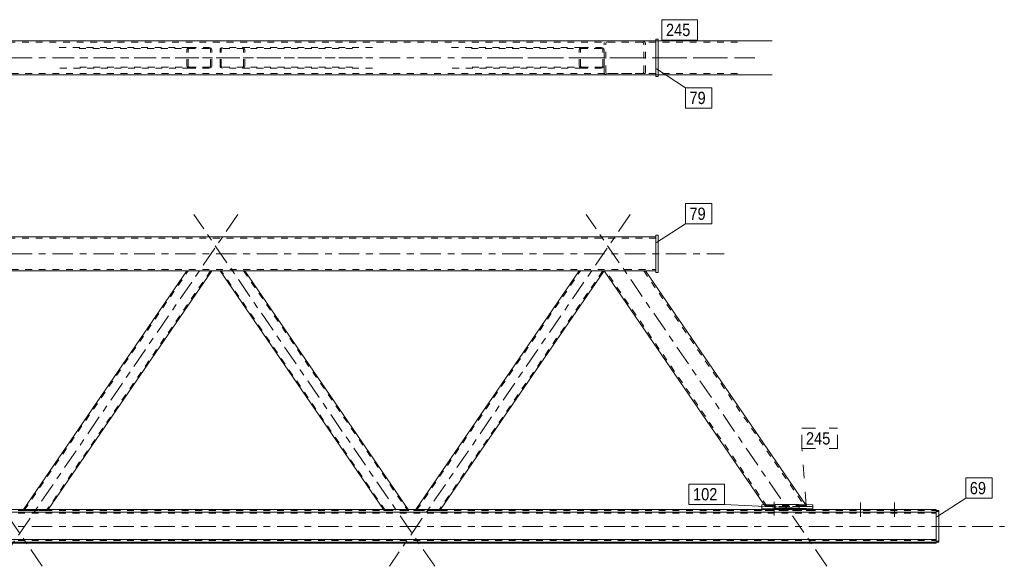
# Model space of a CAD drawing. Header units: millimetres. Extents: x 0 to 914, y 0 to 420.
# Tile 9 of 16: x 524 to 668, y 98 to 178. Entities that reach past the tile are written whole.
import ezdxf

# ---------------------------------------------------------------- set-up
doc = ezdxf.new("R2010")
doc.units = ezdxf.units.MM
for name, pattern in [('XKITLINE00', [0]), ('XKITLINE01', [4, 1, -1, 1, -1]), ('XKITLINE02', [4, 2, -2]), ('XKITLINE03', [6, 3, -1, 1, -1])]:
    doc.linetypes.add(name, pattern=pattern)
for name, color, linetype, lineweight in [('Element', 2, 'Continuous', 0), ('Znak elementu', 2, 'Continuous', 0), ('Śruba', 3, 'Continuous', 0)]:
    doc.layers.add(name, color=color, linetype=linetype, lineweight=lineweight)
doc.styles.add('ARIAL', font='ARIAL.TTF')

msp = doc.modelspace()

# ---------------------------------------------------------------- linework, layer by layer
at = {"layer": 'Element', "linetype": 'XKITLINE00', "lineweight": 0}
for p, q in [((617.47, 175.01), (617.17, 175.01)), ((617.17, 175.01), (617.17, 169.51)), ((617.47, 169.51), (617.47, 175.01)), ((617.17, 174.76), (142.62, 174.76)), ((610.04, 174.76), (610.02, 174.76)), ((617.17, 174.76), (610.04, 174.76)), ((615.14, 174.76), (615.13, 174.76)), ((634.22, 174.76), (617.47, 174.76)), ((142.62, 169.76), (617.17, 169.76)), ((617.17, 169.51), (617.47, 169.51)), ((634.22, 169.76), (617.47, 169.76)), ((142.62, 146.01), (617.17, 146.01)), ((617.47, 146.26), (617.17, 146.26)), ((617.17, 140.76), (617.17, 146.26)), ((617.47, 140.76), (617.47, 146.26)), ((609.55, 141.01), (150.23, 141.01)), ((548.35, 141.01), (524.37, 105.96)), ((551.99, 141.01), (528.01, 105.96)), ((577.18, 105.96), (553.2, 141.01)), ((580.81, 105.96), (556.83, 141.01)), ((605.92, 141.01), (581.94, 105.96)), ((609.55, 141), (585.57, 105.96)), ((633.05, 106.67), (609.55, 141.01)), ((609.55, 141.01), (609.59, 141.01)), ((609.59, 141.01), (609.69, 141.01)), ((609.69, 141.01), (609.85, 141.01)), ((609.85, 141.01), (610.04, 141.01)), ((610.04, 141.01), (615.13, 141.01)), ((615.13, 141.01), (615.31, 141.01)), ((615.31, 141.01), (615.47, 141.01)), ((615.47, 141.01), (615.57, 141.01)), ((615.57, 141.01), (615.61, 141.01)), ((639.09, 106.69), (615.61, 141.01)), ((617.17, 141.01), (615.61, 141.01)), ((617.47, 140.76), (617.17, 140.76)), ((109.58, 105.56), (658.28, 105.56)), ((125.78, 105.96), (658.28, 105.96)), ((632.68, 106.66), (634.68, 106.72)), ((632.68, 105.96), (632.68, 106.66)), ((634.68, 106.12), (632.68, 106.06)), ((634.68, 106.72), (638.18, 106.72)), ((634.68, 106.72), (634.68, 106.12)), ((638.18, 106.12), (634.68, 106.12)), ((638.18, 106.72), (640.18, 106.66)), ((638.18, 106.72), (638.18, 106.12)), ((638.18, 106.12), (640.18, 106.06)), ((640.18, 105.96), (640.18, 106.66)), ((658.28, 105.56), (658.28, 105.96)), ((658.28, 101.31), (658.28, 105.81)), ((658.28, 105.81), (658.68, 105.81)), ((658.68, 105.81), (658.68, 101.16)), ((109.58, 101.56), (658.28, 101.56)), ((109.58, 101.16), (658.28, 101.16)), ((658.28, 101.01), (658.28, 101.56)), ((658.28, 101.31), (658.68, 101.31)), ((658.28, 101.16), (658.68, 101.16)), ((109.58, 101.01), (658.28, 101.01))]:
    msp.add_line(p, q, dxfattribs=at)
at = {"layer": 'Element', "linetype": 'XKITLINE01', "lineweight": 0}
for p, q in [((617.17, 174.56), (142.62, 174.56)), ((529.62, 173.76), (548.72, 173.76)), ((532.53, 173.61), (551.62, 173.61)), ((548.38, 173.58), (548.35, 173.46)), ((548.35, 171.06), (548.35, 173.46)), ((548.46, 173.68), (548.38, 173.58)), ((548.58, 173.74), (548.46, 173.68)), ((548.53, 173.46), (548.55, 173.52)), ((548.54, 171.06), (548.53, 173.46)), ((548.55, 173.52), (548.59, 173.57)), ((548.72, 173.76), (548.58, 173.74)), ((548.59, 173.57), (548.65, 173.6)), ((548.65, 173.6), (548.72, 173.61)), ((548.72, 173.76), (551.62, 173.76)), ((551.62, 173.61), (548.72, 173.61)), ((551.76, 173.74), (551.62, 173.76)), ((551.62, 173.61), (551.69, 173.6)), ((551.69, 173.6), (551.75, 173.57)), ((551.75, 173.57), (551.79, 173.52)), ((551.88, 173.68), (551.76, 173.74)), ((551.79, 173.52), (551.81, 173.46)), ((551.81, 171.06), (551.81, 173.46)), ((551.96, 173.58), (551.88, 173.68)), ((551.99, 173.46), (551.96, 173.58)), ((551.99, 171.06), (551.99, 173.46)), ((553.23, 173.58), (553.2, 173.46)), ((553.2, 171.06), (553.2, 173.46)), ((553.3, 173.68), (553.23, 173.58)), ((553.42, 173.74), (553.3, 173.68)), ((553.38, 173.46), (553.39, 173.52)), ((553.38, 171.06), (553.38, 173.46)), ((553.39, 173.52), (553.43, 173.57)), ((553.56, 173.76), (553.42, 173.74)), ((553.43, 173.57), (553.49, 173.6)), ((553.49, 173.6), (553.56, 173.61)), ((575.57, 173.76), (553.56, 173.76)), ((572.66, 173.61), (553.56, 173.61)), ((556.61, 173.74), (556.47, 173.76)), ((556.47, 173.61), (556.54, 173.6)), ((556.54, 173.6), (556.6, 173.57)), ((556.6, 173.57), (556.64, 173.52)), ((556.73, 173.68), (556.61, 173.74)), ((556.64, 173.52), (556.65, 173.46)), ((556.65, 171.06), (556.65, 173.46)), ((556.81, 173.58), (556.73, 173.68)), ((556.83, 173.46), (556.81, 173.58)), ((556.83, 171.06), (556.83, 173.46)), ((587.19, 173.76), (606.28, 173.76)), ((590.09, 173.61), (609.19, 173.61)), ((605.95, 173.58), (605.92, 173.46)), ((605.92, 171.06), (605.92, 173.46)), ((606.03, 173.68), (605.95, 173.58)), ((606.14, 173.74), (606.03, 173.68)), ((606.1, 173.46), (606.11, 173.52)), ((606.1, 171.06), (606.1, 173.46)), ((606.11, 173.52), (606.15, 173.57)), ((606.28, 173.76), (606.14, 173.74)), ((606.15, 173.57), (606.21, 173.6)), ((606.21, 173.6), (606.28, 173.61)), ((606.28, 173.76), (609.19, 173.76)), ((609.19, 173.61), (606.28, 173.61)), ((609.33, 173.74), (609.19, 173.76)), ((609.19, 173.61), (609.26, 173.6)), ((609.26, 173.6), (609.32, 173.57)), ((609.32, 173.57), (609.36, 173.52)), ((609.45, 173.68), (609.33, 173.74)), ((609.36, 173.52), (609.37, 173.46)), ((609.37, 171.06), (609.37, 173.46)), ((609.53, 173.58), (609.45, 173.68)), ((609.55, 173.46), (609.53, 173.58)), ((609.59, 174.5), (609.55, 174.36)), ((609.55, 170.16), (609.55, 174.36)), ((609.55, 171.06), (609.55, 173.46)), ((609.59, 174.52), (609.59, 174.5)), ((609.79, 174.36), (609.81, 174.44)), ((609.79, 170.16), (609.79, 174.36)), ((609.81, 174.44), (609.87, 174.51)), ((610.02, 174.76), (609.85, 174.73)), ((609.87, 174.51), (609.94, 174.55)), ((609.94, 174.55), (610.04, 174.56)), ((629.13, 174.56), (610.04, 174.56)), ((615.13, 174.56), (615.22, 174.55)), ((615.31, 174.73), (615.14, 174.76)), ((615.22, 174.55), (615.3, 174.51)), ((615.3, 174.51), (615.35, 174.44)), ((615.35, 174.44), (615.37, 174.36)), ((615.37, 170.16), (615.37, 174.36)), ((615.58, 174.5), (615.57, 174.52)), ((615.61, 174.36), (615.58, 174.5)), ((615.61, 170.16), (615.61, 174.36)), ((617.47, 174.76), (617.17, 174.76)), ((617.17, 169.76), (617.17, 174.76)), ((548.72, 170.76), (529.62, 170.76)), ((551.63, 170.91), (532.53, 170.91)), ((548.35, 171.06), (548.38, 170.95)), ((548.38, 170.95), (548.46, 170.85)), ((548.46, 170.85), (548.58, 170.79)), ((548.55, 171.01), (548.54, 171.06)), ((548.59, 170.96), (548.55, 171.01)), ((548.58, 170.79), (548.72, 170.76)), ((548.65, 170.93), (548.59, 170.96)), ((548.72, 170.91), (548.65, 170.93)), ((548.72, 170.91), (551.63, 170.91)), ((551.63, 170.76), (548.72, 170.76)), ((551.69, 170.93), (551.63, 170.91)), ((551.63, 170.76), (551.76, 170.79)), ((551.75, 170.96), (551.69, 170.93)), ((551.79, 171.01), (551.75, 170.96)), ((551.76, 170.79), (551.88, 170.85)), ((551.81, 171.06), (551.79, 171.01)), ((551.88, 170.85), (551.96, 170.95)), ((551.96, 170.95), (551.99, 171.06)), ((553.2, 171.06), (553.22, 170.95)), ((553.22, 170.95), (553.3, 170.85)), ((553.3, 170.85), (553.42, 170.79)), ((553.39, 171.01), (553.38, 171.06)), ((553.43, 170.96), (553.39, 171.01)), ((553.42, 170.79), (553.56, 170.76)), ((553.49, 170.93), (553.43, 170.96)), ((553.56, 170.91), (553.49, 170.93)), ((572.66, 170.91), (553.56, 170.91)), ((575.57, 170.76), (553.56, 170.76)), ((556.54, 170.93), (556.47, 170.91)), ((556.47, 170.76), (556.61, 170.79)), ((556.6, 170.96), (556.54, 170.93)), ((556.64, 171.01), (556.6, 170.96)), ((556.61, 170.79), (556.73, 170.85)), ((556.65, 171.06), (556.64, 171.01)), ((556.73, 170.85), (556.8, 170.95)), ((556.8, 170.95), (556.83, 171.06)), ((606.28, 170.76), (587.19, 170.76)), ((609.19, 170.91), (590.09, 170.91)), ((605.92, 171.06), (605.95, 170.95)), ((605.95, 170.95), (606.03, 170.85)), ((606.03, 170.85), (606.14, 170.79)), ((606.12, 171.01), (606.1, 171.06)), ((606.15, 170.96), (606.12, 171.01)), ((606.14, 170.79), (606.28, 170.76)), ((606.21, 170.93), (606.15, 170.96)), ((606.28, 170.91), (606.21, 170.93)), ((606.28, 170.91), (609.19, 170.91)), ((609.19, 170.76), (606.28, 170.76)), ((609.26, 170.93), (609.19, 170.91)), ((609.19, 170.76), (609.33, 170.79)), ((609.32, 170.96), (609.26, 170.93)), ((609.36, 171.01), (609.32, 170.96)), ((609.33, 170.79), (609.45, 170.85)), ((609.37, 171.06), (609.36, 171.01)), ((609.45, 170.85), (609.53, 170.95)), ((609.53, 170.95), (609.55, 171.06)), ((142.62, 169.96), (617.17, 169.96)), ((609.55, 170.16), (609.55, 170.16)), ((609.55, 170.16), (609.59, 170.01)), ((609.81, 170.09), (609.79, 170.16)), ((609.86, 170.02), (609.81, 170.09)), ((609.85, 169.79), (610.04, 169.76)), ((609.94, 169.98), (609.86, 170.02)), ((610.04, 169.96), (609.94, 169.98)), ((629.13, 169.96), (610.04, 169.96)), ((617.47, 169.76), (610.04, 169.76)), ((615.22, 169.98), (615.13, 169.96)), ((615.13, 169.76), (615.3, 169.79)), ((615.3, 170.02), (615.22, 169.98)), ((615.35, 170.09), (615.3, 170.02)), ((615.3, 169.79), (615.31, 169.79)), ((615.37, 170.16), (615.35, 170.09)), ((615.57, 170.01), (615.61, 170.16)), ((615.61, 170.16), (615.61, 170.16)), ((617.17, 146.01), (617.17, 141.01)), ((617.17, 145.81), (142.62, 145.81)), ((142.62, 141.21), (617.17, 141.21)), ((524.47, 105.85), (548.53, 141)), ((551.81, 141), (527.75, 105.85)), ((548.35, 141), (548.35, 141.01)), ((548.35, 141.01), (548.38, 141.01)), ((548.38, 141), (548.35, 141)), ((548.38, 141.01), (548.46, 141.01)), ((548.46, 141), (548.38, 141)), ((548.46, 141.01), (548.58, 141.01)), ((548.58, 141), (548.46, 141)), ((548.53, 141), (548.54, 141.01)), ((548.53, 141), (548.55, 141)), ((548.55, 141.01), (548.54, 141.01)), ((548.59, 141.01), (548.55, 141.01)), ((548.55, 141), (548.59, 141)), ((548.58, 141.01), (548.72, 141.01)), ((548.72, 141), (548.58, 141)), ((548.65, 141.01), (548.59, 141.01)), ((548.59, 141), (548.65, 141)), ((551.69, 141.01), (548.65, 141.01)), ((551.69, 141), (548.65, 141)), ((548.72, 141.01), (551.63, 141.01)), ((548.72, 141), (551.62, 141)), ((551.76, 141), (551.62, 141)), ((551.63, 141.01), (551.76, 141.01)), ((551.75, 141.01), (551.69, 141.01)), ((551.69, 141), (551.75, 141)), ((551.79, 141.01), (551.75, 141.01)), ((551.75, 141), (551.79, 141)), ((551.76, 141.01), (551.88, 141.01)), ((551.88, 141), (551.76, 141)), ((551.81, 141.01), (551.79, 141.01)), ((551.79, 141), (551.81, 141)), ((551.81, 141.01), (551.81, 141)), ((551.88, 141.01), (551.96, 141.01)), ((551.96, 141), (551.88, 141)), ((551.96, 141.01), (551.99, 141.01)), ((551.99, 141), (551.96, 141)), ((551.99, 141), (551.99, 141.01)), ((553.2, 141.01), (553.22, 141.01)), ((553.23, 141), (553.2, 141)), ((553.22, 141.01), (553.3, 141.01)), ((553.3, 141), (553.23, 141)), ((553.3, 141.01), (553.42, 141.01)), ((553.42, 141), (553.3, 141)), ((577.44, 105.85), (553.38, 141.01)), ((553.39, 141.01), (553.38, 141.01)), ((553.38, 141), (553.39, 141)), ((553.43, 141.01), (553.39, 141.01)), ((553.39, 141), (553.43, 141)), ((553.42, 141.01), (553.56, 141.01)), ((553.56, 141), (553.42, 141)), ((553.49, 141.01), (553.43, 141.01)), ((553.43, 141), (553.49, 141)), ((556.54, 141.01), (553.49, 141.01)), ((556.54, 141), (553.49, 141)), ((553.56, 141.01), (556.47, 141.01)), ((553.56, 141), (556.47, 141)), ((556.47, 141.01), (556.61, 141.01)), ((556.61, 141), (556.47, 141)), ((556.6, 141.01), (556.54, 141.01)), ((556.54, 141), (556.6, 141)), ((556.64, 141.01), (556.6, 141.01)), ((556.6, 141), (556.64, 141)), ((556.61, 141.01), (556.73, 141.01)), ((556.73, 141), (556.61, 141)), ((556.65, 141.01), (556.64, 141.01)), ((556.64, 141), (556.65, 141)), ((556.65, 141.01), (556.65, 141)), ((556.65, 141), (580.71, 105.85)), ((556.73, 141.01), (556.8, 141.01)), ((556.81, 141), (556.73, 141)), ((556.8, 141.01), (556.83, 141.01)), ((556.83, 141), (556.81, 141)), ((556.83, 141), (556.83, 141.01)), ((582.04, 105.85), (606.1, 141)), ((609.37, 141), (585.31, 105.85)), ((605.92, 141), (605.92, 141.01)), ((605.92, 141.01), (605.95, 141.01)), ((605.95, 141), (605.92, 141)), ((605.95, 141.01), (606.03, 141.01)), ((606.03, 141), (605.95, 141)), ((606.03, 141.01), (606.14, 141.01)), ((606.14, 141), (606.03, 141)), ((606.1, 141), (606.1, 141.01)), ((606.12, 141.01), (606.1, 141.01)), ((606.1, 141), (606.11, 141)), ((606.11, 141), (606.15, 141)), ((606.15, 141.01), (606.12, 141.01)), ((606.14, 141.01), (606.28, 141.01)), ((606.28, 141), (606.14, 141)), ((606.21, 141.01), (606.15, 141.01)), ((606.15, 141), (606.21, 141)), ((609.26, 141.01), (606.21, 141.01)), ((609.26, 141), (606.21, 141)), ((606.28, 141.01), (609.19, 141.01)), ((606.28, 141), (609.19, 141)), ((609.19, 141.01), (609.33, 141.01)), ((609.33, 141), (609.19, 141)), ((609.32, 141.01), (609.26, 141.01)), ((609.26, 141), (609.32, 141)), ((609.36, 141.01), (609.32, 141.01)), ((609.32, 141), (609.36, 141)), ((609.33, 141.01), (609.45, 141.01)), ((609.45, 141), (609.33, 141)), ((609.37, 141.01), (609.36, 141.01)), ((609.36, 141), (609.37, 141)), ((609.37, 141.01), (609.37, 141)), ((609.45, 141.01), (609.53, 141.01)), ((609.53, 141), (609.45, 141)), ((609.53, 141.01), (609.55, 141.01)), ((609.55, 141), (609.53, 141)), ((609.55, 141), (609.55, 141.01)), ((609.55, 141.01), (609.55, 141)), ((615.61, 141.01), (609.55, 141.01)), ((609.59, 141), (609.55, 141)), ((609.69, 141), (609.59, 141)), ((609.85, 141), (609.69, 141)), ((633.46, 106.42), (609.79, 141.01)), ((609.81, 141.01), (609.79, 141.01)), ((609.79, 141), (609.81, 141)), ((609.86, 141.01), (609.81, 141.01)), ((609.81, 141), (609.87, 141)), ((610.04, 141), (609.85, 141)), ((609.94, 141.01), (609.86, 141.01)), ((609.87, 141), (609.94, 141)), ((615.22, 141.01), (609.94, 141.01)), ((615.22, 141), (609.94, 141)), ((610.04, 141), (615.13, 141)), ((615.31, 141), (615.13, 141)), ((615.3, 141.01), (615.22, 141.01)), ((615.22, 141), (615.3, 141)), ((615.35, 141.01), (615.3, 141.01)), ((615.3, 141), (615.35, 141)), ((615.47, 141), (615.31, 141)), ((615.37, 141.01), (615.35, 141.01)), ((615.35, 141), (615.37, 141)), ((615.37, 141.01), (615.37, 141)), ((615.37, 141), (639.04, 106.42)), ((615.57, 141), (615.47, 141)), ((615.61, 141), (615.57, 141)), ((615.61, 141), (615.61, 141.01)), ((109.58, 105.81), (658.28, 105.81)), ((109.58, 105.46), (658.28, 105.46)), ((524.29, 105.85), (524.34, 105.92)), ((524.29, 105.85), (524.32, 105.84)), ((524.32, 105.84), (524.39, 105.84)), ((524.37, 105.96), (524.34, 105.92)), ((524.37, 105.92), (524.34, 105.92)), ((524.46, 105.93), (524.37, 105.92)), ((524.39, 105.84), (524.51, 105.84)), ((524.57, 105.93), (524.46, 105.93)), ((524.47, 105.85), (524.53, 105.92)), ((524.49, 105.84), (524.47, 105.85)), ((524.52, 105.84), (524.49, 105.84)), ((524.51, 105.84), (524.65, 105.84)), ((524.58, 105.84), (524.52, 105.84)), ((524.53, 105.92), (524.54, 105.92)), ((524.54, 105.92), (524.58, 105.92)), ((524.71, 105.93), (524.57, 105.93)), ((524.58, 105.92), (524.64, 105.93)), ((524.65, 105.84), (524.58, 105.84)), ((524.64, 105.93), (524.71, 105.93)), ((524.65, 105.84), (527.56, 105.84)), ((524.65, 105.84), (527.56, 105.84)), ((524.71, 105.93), (527.62, 105.93)), ((524.71, 105.93), (527.62, 105.93)), ((527.63, 105.84), (527.56, 105.84)), ((527.56, 105.84), (527.7, 105.84)), ((527.62, 105.93), (527.69, 105.93)), ((527.76, 105.93), (527.62, 105.93)), ((527.69, 105.84), (527.63, 105.84)), ((527.69, 105.93), (527.75, 105.92)), ((527.73, 105.84), (527.69, 105.84)), ((527.7, 105.84), (527.82, 105.84)), ((527.75, 105.85), (527.73, 105.84)), ((527.75, 105.85), (527.8, 105.92)), ((527.75, 105.92), (527.78, 105.92)), ((527.88, 105.93), (527.76, 105.93)), ((527.78, 105.92), (527.8, 105.92)), ((527.82, 105.84), (527.9, 105.84)), ((527.95, 105.92), (527.88, 105.93)), ((527.9, 105.84), (527.93, 105.85)), ((527.98, 105.92), (527.93, 105.85)), ((527.98, 105.92), (527.95, 105.92)), ((528.01, 105.96), (527.98, 105.92)), ((577.26, 105.85), (577.18, 105.96)), ((577.23, 105.92), (577.21, 105.92)), ((577.31, 105.93), (577.23, 105.92)), ((577.26, 105.85), (577.29, 105.84)), ((577.29, 105.84), (577.37, 105.84)), ((577.43, 105.93), (577.31, 105.93)), ((577.37, 105.84), (577.49, 105.84)), ((577.39, 105.92), (577.4, 105.92)), ((577.4, 105.92), (577.44, 105.92)), ((577.56, 105.93), (577.43, 105.93)), ((577.44, 105.92), (577.5, 105.93)), ((577.46, 105.84), (577.44, 105.85)), ((577.5, 105.84), (577.46, 105.84)), ((577.49, 105.84), (577.63, 105.84)), ((577.5, 105.93), (577.57, 105.93)), ((577.56, 105.84), (577.5, 105.84)), ((577.56, 105.93), (580.47, 105.93)), ((577.63, 105.84), (577.56, 105.84)), ((577.57, 105.93), (580.48, 105.93)), ((577.63, 105.84), (580.53, 105.84)), ((577.63, 105.84), (580.54, 105.84)), ((580.61, 105.93), (580.47, 105.93)), ((580.48, 105.93), (580.55, 105.93)), ((580.6, 105.84), (580.53, 105.84)), ((580.54, 105.84), (580.68, 105.84)), ((580.55, 105.93), (580.6, 105.92)), ((580.6, 105.92), (580.65, 105.92)), ((580.66, 105.84), (580.6, 105.84)), ((580.73, 105.93), (580.61, 105.93)), ((580.65, 105.92), (580.66, 105.92)), ((580.7, 105.84), (580.66, 105.84)), ((580.68, 105.84), (580.79, 105.84)), ((580.71, 105.85), (580.7, 105.84)), ((580.81, 105.92), (580.73, 105.93)), ((580.79, 105.84), (580.87, 105.84)), ((580.89, 105.85), (580.81, 105.96)), ((580.84, 105.92), (580.81, 105.92)), ((580.87, 105.84), (580.89, 105.85)), ((581.86, 105.85), (581.91, 105.92)), ((581.86, 105.85), (581.88, 105.84)), ((581.88, 105.84), (581.96, 105.84)), ((581.94, 105.96), (581.91, 105.92)), ((581.94, 105.92), (581.91, 105.92)), ((582.02, 105.93), (581.94, 105.92)), ((581.96, 105.84), (582.08, 105.84)), ((582.14, 105.93), (582.02, 105.93)), ((582.04, 105.85), (582.09, 105.92)), ((582.05, 105.84), (582.04, 105.85)), ((582.09, 105.84), (582.05, 105.84)), ((582.08, 105.84), (582.22, 105.84)), ((582.09, 105.92), (582.11, 105.92)), ((582.15, 105.84), (582.09, 105.84)), ((582.11, 105.92), (582.15, 105.92)), ((582.28, 105.93), (582.14, 105.93)), ((582.15, 105.92), (582.21, 105.93)), ((582.22, 105.84), (582.15, 105.84)), ((582.21, 105.93), (582.28, 105.93)), ((582.22, 105.84), (585.13, 105.84)), ((582.22, 105.84), (585.12, 105.84)), ((582.28, 105.93), (585.18, 105.93)), ((582.28, 105.93), (585.19, 105.93)), ((585.12, 105.84), (585.26, 105.84)), ((585.2, 105.84), (585.13, 105.84)), ((585.18, 105.93), (585.25, 105.93)), ((585.33, 105.93), (585.19, 105.93)), ((585.26, 105.84), (585.2, 105.84)), ((585.25, 105.93), (585.31, 105.92)), ((585.3, 105.84), (585.26, 105.84)), ((585.26, 105.84), (585.38, 105.84)), ((585.31, 105.85), (585.3, 105.84)), ((585.31, 105.85), (585.36, 105.92)), ((585.31, 105.92), (585.35, 105.92)), ((585.44, 105.93), (585.33, 105.93)), ((585.35, 105.92), (585.36, 105.92)), ((585.38, 105.84), (585.46, 105.84)), ((585.52, 105.92), (585.44, 105.93)), ((585.46, 105.84), (585.49, 105.85)), ((585.55, 105.92), (585.49, 105.85)), ((585.55, 105.92), (585.52, 105.92)), ((585.57, 105.96), (585.55, 105.92)), ((640.18, 106.4), (632.68, 106.4)), ((632.68, 105.8), (632.68, 105.96)), ((640.18, 105.8), (632.68, 105.8)), ((633.22, 106.42), (633.05, 106.67)), ((633.16, 106.55), (633.13, 106.55)), ((633.27, 106.56), (633.16, 106.55)), ((633.22, 106.42), (633.26, 106.41)), ((633.26, 106.41), (633.37, 106.41)), ((633.42, 106.56), (633.27, 106.56)), ((633.37, 106.55), (633.39, 106.55)), ((633.37, 106.41), (633.53, 106.41)), ((633.39, 106.55), (633.44, 106.55)), ((633.61, 106.56), (633.42, 106.56)), ((633.44, 106.55), (633.52, 106.56)), ((633.48, 106.42), (633.46, 106.42)), ((633.54, 106.41), (633.48, 106.42)), ((633.52, 106.56), (633.61, 106.56)), ((633.53, 106.41), (633.71, 106.41)), ((633.62, 106.41), (633.54, 106.41)), ((638.7, 106.56), (633.61, 106.56)), ((638.7, 106.56), (633.61, 106.56)), ((633.71, 106.41), (633.62, 106.41)), ((638.8, 106.41), (633.71, 106.41)), ((638.8, 106.41), (633.71, 106.41)), ((638.7, 106.56), (638.79, 106.56)), ((638.88, 106.56), (638.7, 106.56)), ((638.79, 106.56), (638.87, 106.55)), ((638.89, 106.41), (638.8, 106.41)), ((638.8, 106.41), (638.99, 106.41)), ((638.87, 106.55), (638.93, 106.55)), ((639.04, 106.56), (638.88, 106.56)), ((638.97, 106.41), (638.89, 106.41)), ((638.93, 106.55), (638.95, 106.55)), ((639.02, 106.42), (638.97, 106.41)), ((638.99, 106.41), (639.14, 106.41)), ((639.04, 106.42), (639.02, 106.42)), ((639.15, 106.55), (639.04, 106.56)), ((639.28, 106.42), (639.09, 106.69)), ((639.14, 106.41), (639.25, 106.41)), ((639.19, 106.55), (639.15, 106.55)), ((639.25, 106.41), (639.28, 106.42)), ((640.18, 105.8), (640.18, 105.96)), ((658.28, 101.16), (658.28, 105.81)), ((658.68, 105.66), (658.28, 105.66)), ((658.28, 101.56), (658.28, 105.56)), ((109.58, 105.41), (658.28, 105.41)), ((109.58, 101.51), (658.28, 101.51)), ((109.58, 101.41), (658.28, 101.41)), ((658.28, 101.16), (658.28, 101.16))]:
    msp.add_line(p, q, dxfattribs=at)
at = {"layer": 'Element', "linetype": 'XKITLINE03', "lineweight": 0}
for p, q in [((132.62, 172.26), (627.17, 172.26)), ((555.82, 172.26), (531.07, 172.26)), ((574.11, 172.26), (549.37, 172.26)), ((613.38, 172.26), (588.64, 172.26)), ((631.68, 172.26), (606.93, 172.26)), ((527.13, 97.63), (491.8, 149.26)), ((555.82, 149.26), (520.49, 97.63)), ((584.7, 97.63), (549.37, 149.26)), ((613.38, 149.26), (578.05, 97.63)), ((642.26, 97.63), (606.93, 149.26)), ((132.62, 143.51), (627.17, 143.51)), ((99.58, 103.49), (668.28, 103.49))]:
    msp.add_line(p, q, dxfattribs=at)
at = {"layer": 'Element', "linetype": 'XKITLINE01', "lineweight": 0}
for centre, start, end in [((615.18, 174.3), 28.3299, 72.5993), ((609.99, 170.22), 208.3299, 252.5993)]:
    msp.add_arc(centre, 0.451, start, end, dxfattribs=at)
at = {"layer": 'Znak elementu', "linetype": 'XKITLINE00', "lineweight": 0}
for p, q in [((618.04, 177.86), (623.25, 177.86)), ((618.04, 174.86), (618.04, 177.86)), ((623.25, 174.86), (623.25, 177.86)), ((618.04, 174.86), (623.25, 174.86)), ((617.24, 170.63), (621.48, 167.88)), ((621.48, 167.88), (625.35, 167.88)), ((621.48, 164.88), (621.48, 167.88)), ((625.35, 164.88), (625.35, 167.88)), ((621.48, 164.88), (625.35, 164.88)), ((621.48, 150.88), (625.35, 150.88)), ((621.48, 147.88), (621.48, 150.88)), ((625.35, 147.88), (625.35, 150.88)), ((617.24, 145.14), (621.48, 147.88)), ((621.48, 147.88), (625.35, 147.88)), ((662.61, 110.61), (666.48, 110.61)), ((662.61, 107.61), (662.61, 110.61)), ((666.48, 107.61), (666.48, 110.61)), ((622.01, 109.71), (627.21, 109.71)), ((622.01, 106.71), (622.01, 109.71)), ((627.21, 106.71), (627.21, 109.71)), ((658.37, 104.87), (662.61, 107.61)), ((662.61, 107.61), (666.48, 107.61)), ((622.01, 106.71), (627.21, 106.71)), ((640.18, 106.06), (627.21, 106.71))]:
    msp.add_line(p, q, dxfattribs=at)
at = {"layer": 'Znak elementu', "linetype": 'XKITLINE02', "lineweight": 0}
for p, q in [((638.58, 117.91), (643.78, 117.91)), ((638.58, 114.91), (638.58, 117.91)), ((643.78, 114.91), (643.78, 117.91)), ((638.58, 114.91), (643.78, 114.91)), ((639.18, 106.56), (638.58, 114.91))]:
    msp.add_line(p, q, dxfattribs=at)
at = {"layer": 'Śruba', "linetype": 'XKITLINE00', "lineweight": 0}
for p, q in [((634.5, 105.11), (634.51, 107.11)), ((647.18, 104.98), (647.18, 106.98)), ((652.18, 104.98), (652.18, 106.98)), ((647.18, 104.89), (647.18, 106.89)), ((652.18, 104.89), (652.18, 106.89))]:
    msp.add_line(p, q, dxfattribs=at)

# ---------------------------------------------------------------- texts
at = {"layer": 'Znak elementu', "style": 'ARIAL', "width": 0.85}
for s, p in [('245', (618.64, 175.46)), ('79', (622.08, 165.48)), ('79', (622.08, 148.48)), ('245', (639.18, 115.51)), ('69', (663.21, 108.21)), ('102', (622.61, 107.31))]:
    msp.add_text(s, height=1.8, dxfattribs=at).set_placement(p)

doc.saveas('drawing.dxf')
